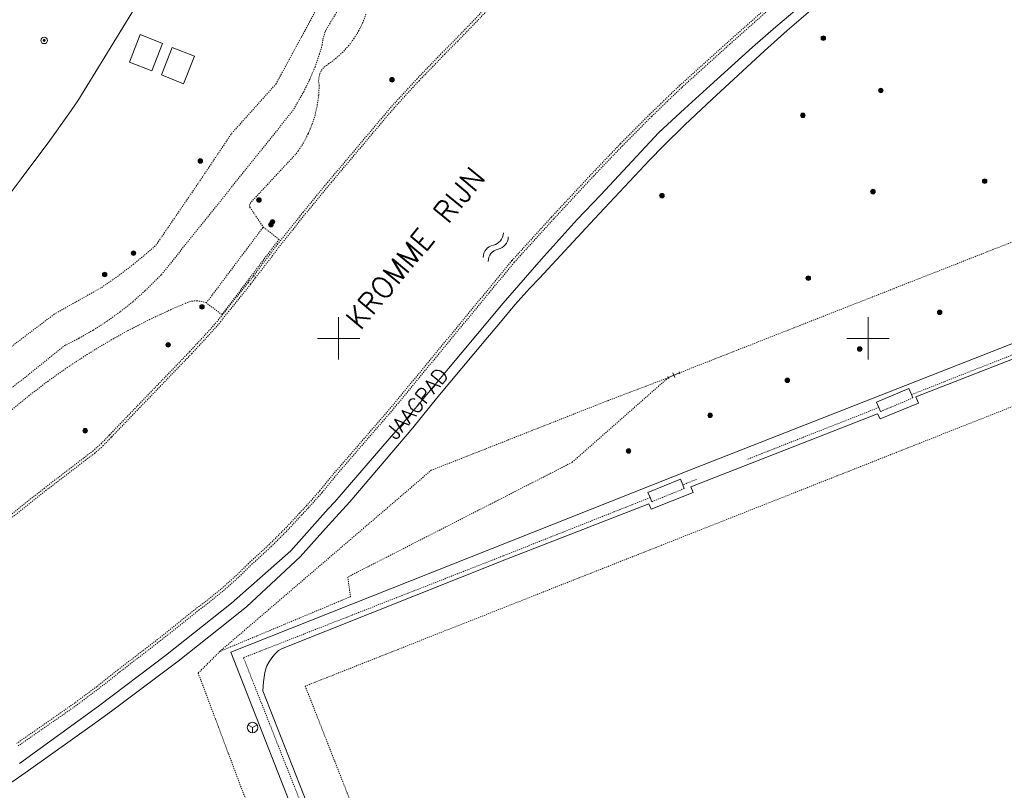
# Model space of a CAD drawing. Header units: millimetres. Extents: x 135944 to 142000, y 454200 to 456692.
# Tile 198 of 220: x 138570 to 138663, y 454357 to 454430. Entities that reach past the tile are written whole.
import ezdxf
from ezdxf.enums import TextEntityAlignment as Align

# ---------------------------------------------------------------- set-up
doc = ezdxf.new("R2010")
doc.units = ezdxf.units.MM
for name, pattern in [('TotaalGBKN2013X$0$DASHDOT', [1, 0.5, -0.25, 0, -0.25]), ('TotaalGBKN2013X$0$DASHED', [0.75, 0.5, -0.25]), ('TotaalGBKN2013X$0$DOT', [0.25, 0, -0.25]), ('TotaalGBKN2013X$0$HIDDEN', [0.375, 0.25, -0.125])]:
    doc.linetypes.add(name, pattern=pattern)
doc.layers.get('0').update_dxf_attribs({"color": 251})
doc.layers.add('TotaalGBKN2013X$0$1', color=251, linetype='Continuous')
doc.styles.add('TotaalGBKN2013X$0$TXT', font='txt.shx')

# ---------------------------------------------------------------- blocks, each defined once
blk = doc.blocks.new('TotaalGBKN2013X$0$A$C51EB4CD3')
at = {"linetype": 'TotaalGBKN2013X$0$DOT', "lineweight": 0}
for p, q in [((138594086, 454424034), (138603864, 454442082)), ((138598737, 454429002), (138604748, 454439107)), ((138598524, 454428258), (138598737, 454429002)), ((138598451, 454427714), (138598524, 454428258)), ((138598207, 454426879), (138598451, 454427714)), ((138597781, 454425657), (138598207, 454426879)), ((138597280, 454424463), (138597781, 454425657)), ((138596706, 454423303), (138597280, 454424463)), ((138589900, 454419361), (138594086, 454424034)), ((138595675, 454421506), (138596706, 454423303)), ((138583277, 454406032), (138595675, 454421506)), ((138586567, 454414387), (138589900, 454419361)), ((138582754, 454408802), (138586567, 454414387)), ((138582005, 454408137), (138582754, 454408802)), ((138580596, 454406969), (138582005, 454408137)), ((138579137, 454405863), (138580596, 454406969)), ((138577632, 454404823), (138579137, 454405863)), ((138581749, 454404519), (138583277, 454406032)), ((138573143, 454402284), (138577632, 454404823)), ((138580599, 454403494), (138581749, 454404519)), ((138579398, 454402531), (138580599, 454403494)), ((138566373, 454397163), (138573143, 454402284)), ((138578148, 454401630), (138579398, 454402531)), ((138576853, 454400796), (138578148, 454401630)), ((138574143, 454399335), (138575517, 454400030)), ((138575517, 454400030), (138576853, 454400796)), ((138568633, 454394915), (138574143, 454399335)), ((138631141, 454396301), (138632191, 454396751)), ((138654228, 454394381), (138651177, 454393091)), ((138632643, 454385824), (138629572, 454384574))]:
    blk.add_line(p, q, dxfattribs=at)
at = {"linetype": 'Continuous', "lineweight": 0}
for p, q in [((138575374, 454422448), (138583572, 454435783)), ((138641295, 454429442), (138643095, 454430958)), ((138644564, 454430965), (138642367, 454429093)), ((138639074, 454427511), (138641295, 454429442)), ((138642367, 454429093), (138640224, 454427161)), ((138580257, 454426104), (138581270, 454428696)), ((138581270, 454428696), (138583376, 454427872)), ((138583376, 454427872), (138582363, 454425281)), ((138583270, 454424898), (138584301, 454427498)), ((138584301, 454427498), (138586400, 454426665)), ((138635072, 454423906), (138639074, 454427511)), ((138640224, 454427161), (138635246, 454422555)), ((138582363, 454425281), (138580257, 454426104)), ((138586400, 454426665), (138585369, 454424065)), ((138585369, 454424065), (138583270, 454424898)), ((138632648, 454421689), (138635072, 454423906)), ((138574538, 454421227), (138575374, 454422448)), ((138635246, 454422555), (138634741, 454422100)), ((138630246, 454419448), (138632648, 454421689)), ((138634741, 454422100), (138632679, 454420179)), ((138572727, 454418685), (138574538, 454421227)), ((138632679, 454420179), (138630673, 454418200)), ((138570018, 454415080), (138572727, 454418685)), ((138624752, 454413559), (138630246, 454419448)), ((138630673, 454418200), (138629359, 454416839)), ((138629359, 454416839), (138624172, 454411295)), ((138566184, 454409975), (138570018, 454415080)), ((138622531, 454411224), (138624752, 454413559)), ((138624172, 454411295), (138618958, 454405682)), ((138619116, 454407472), (138622531, 454411224)), ((138633401, 454387661), (138692981, 454411061)), ((138615538, 454403347), (138619116, 454407472)), ((138654521, 454394481), (138688871, 454407871)), ((138618958, 454405682), (138618061, 454404741)), ((138618061, 454404741), (138616649, 454403165)), ((138610380, 454397173), (138615538, 454403347)), ((138616649, 454403165), (138615298, 454401537)), ((138600000, 454400000), (138600000, 454402000)), ((138650000, 454400000), (138650000, 454402000)), ((138615298, 454401537), (138613889, 454399909)), ((138598000, 454400000), (138600000, 454400000)), ((138600000, 454400000), (138602000, 454400000)), ((138600000, 454398000), (138600000, 454400000)), ((138648000, 454400000), (138650000, 454400000)), ((138650000, 454400000), (138652000, 454400000)), ((138650000, 454398000), (138650000, 454400000)), ((138613889, 454399909), (138609379, 454394475)), ((138610380, 454397173), (138606276, 454392255)), ((138631096, 454396406), (138631186, 454396196)), ((138632191, 454396751), (138631141, 454396301)), ((138631576, 454396736), (138631756, 454396317)), ((138632146, 454396856), (138632236, 454396646)), ((138609379, 454394475), (138607025, 454391568)), ((138650801, 454393981), (138653851, 454395271)), ((138653851, 454395271), (138654096, 454394693)), ((138654096, 454394693), (138654228, 454394381)), ((138654751, 454393891), (138654521, 454394481)), ((138651014, 454393477), (138650801, 454393981)), ((138651014, 454393477), (138651177, 454393091)), ((138651131, 454392411), (138654751, 454393891)), ((138633271, 454385991), (138650891, 454392891)), ((138650891, 454392891), (138651131, 454392411)), ((138607025, 454391568), (138601058, 454384561)), ((138606276, 454392255), (138604774, 454390513)), ((138599653, 454384577), (138604774, 454390513)), ((138589821, 454370361), (138633401, 454387661)), ((138629211, 454385461), (138632281, 454386711)), ((138632281, 454386711), (138632503, 454386167)), ((138632503, 454386167), (138632643, 454385824)), ((138633471, 454385431), (138633271, 454385991)), ((138629412, 454384966), (138629211, 454385461)), ((138629531, 454383861), (138633471, 454385431)), ((138599018, 454383889), (138599653, 454384577)), ((138601058, 454384561), (138599033, 454382359)), ((138615711, 454379071), (138629291, 454384361)), ((138629291, 454384361), (138629531, 454383861)), ((138629412, 454384966), (138629572, 454384574)), ((138595477, 454379939), (138599018, 454383889)), ((138599033, 454382359), (138596367, 454379357)), ((138589904, 454375001), (138595477, 454379939)), ((138596367, 454379357), (138591347, 454374691)), ((138594602, 454370684), (138615711, 454379071)), ((138583672, 454370061), (138589904, 454375001)), ((138591347, 454374691), (138589579, 454373257)), ((138589579, 454373257), (138584866, 454369520)), ((138604316, 454333357), (138589821, 454370361)), ((138593964, 454370144), (138594342, 454370508)), ((138594342, 454370508), (138594602, 454370684)), ((138577333, 454365258), (138583672, 454370061)), ((138584866, 454369520), (138578559, 454364794)), ((138593227, 454369062), (138593438, 454369443)), ((138593438, 454369443), (138593701, 454369821)), ((138593701, 454369821), (138593964, 454370144)), ((138592918, 454367572), (138593031, 454368431)), ((138593031, 454368431), (138593121, 454368800)), ((138593121, 454368800), (138593227, 454369062)), ((138592841, 454366711), (138592918, 454367572)), ((138611351, 454319571), (138592841, 454366711)), ((138569861, 454359853), (138577333, 454365258)), ((138578559, 454364794), (138576728, 454363458)), ((138576728, 454363458), (138570737, 454359186)), ((138591880, 454363240), (138591447, 454363490)), ((138591880, 454363240), (138592313, 454363490)), ((138591880, 454363240), (138591880, 454362740)), ((138570737, 454359186), (138568218, 454357427))]:
    blk.add_line(p, q, dxfattribs=at)
at = {"linetype": 'TotaalGBKN2013X$0$DASHED', "lineweight": 0}
for p, q in [((138641528, 454432227), (138636766, 454428000)), ((138641548, 454431884), (138636947, 454427801)), ((138611052, 454428268), (138613816, 454431143)), ((138611245, 454428080), (138614032, 454430977)), ((138609786, 454426999), (138611052, 454428268)), ((138610024, 454426855), (138611245, 454428080)), ((138636766, 454428000), (138632193, 454423880)), ((138607378, 454424497), (138609786, 454426999)), ((138636947, 454427801), (138632376, 454423682)), ((138607599, 454424338), (138610024, 454426855)), ((138605028, 454421941), (138607378, 454424497)), ((138605233, 454421766), (138607599, 454424338)), ((138632193, 454423880), (138629368, 454421156)), ((138632376, 454423682), (138629551, 454420957)), ((138599109, 454414915), (138605028, 454421941)), ((138599316, 454414742), (138605233, 454421766)), ((138629368, 454421156), (138626600, 454418375)), ((138629551, 454420957), (138626782, 454418174)), ((138626600, 454418375), (138623850, 454415496)), ((138626782, 454418174), (138624070, 454415336)), ((138596649, 454411929), (138599109, 454414915)), ((138623850, 454415496), (138620089, 454411444)), ((138624070, 454415336), (138620290, 454411265)), ((138596860, 454411761), (138599316, 454414742)), ((138594238, 454408904), (138596649, 454411929)), ((138594453, 454408741), (138596860, 454411761)), ((138620089, 454411444), (138616372, 454407353)), ((138620290, 454411265), (138616578, 454407178)), ((138593477, 454407882), (138594238, 454408904)), ((138593741, 454407785), (138594453, 454408741)), ((138591970, 454405927), (138593477, 454407882)), ((138592166, 454405741), (138593741, 454407785)), ((138616372, 454407353), (138604917, 454393444)), ((138616578, 454407178), (138605124, 454393270)), ((138591461, 454405267), (138591970, 454405927)), ((138591699, 454405134), (138592166, 454405741)), ((138589383, 454402701), (138591461, 454405267)), ((138589594, 454402532), (138591699, 454405134)), ((138588638, 454401731), (138589383, 454402701)), ((138588843, 454401555), (138589594, 454402532)), ((138587837, 454400806), (138588638, 454401731)), ((138588036, 454400623), (138588843, 454401555)), ((138585949, 454398765), (138587837, 454400806)), ((138586145, 454398579), (138588036, 454400623)), ((138578387, 454390903), (138585949, 454398765)), ((138578584, 454390717), (138586145, 454398579)), ((138604917, 454393444), (138599434, 454387097)), ((138605124, 454393270), (138599640, 454386922)), ((138577576, 454390055), (138578306, 454390811)), ((138578306, 454390811), (138578387, 454390903)), ((138578498, 454390620), (138578584, 454390717)), ((138576790, 454389357), (138577576, 454390055)), ((138576960, 454389146), (138577756, 454389854)), ((138577756, 454389854), (138578498, 454390620)), ((138575954, 454388720), (138576790, 454389357)), ((138576112, 454388500), (138576960, 454389146)), ((138572192, 454385840), (138575954, 454388720)), ((138572358, 454385627), (138576112, 454388500)), ((138599434, 454387097), (138598228, 454385616)), ((138599640, 454386922), (138598420, 454385426)), ((138566348, 454381197), (138572192, 454385840)), ((138566520, 454380989), (138572358, 454385627)), ((138598228, 454385616), (138596961, 454384187)), ((138598420, 454385426), (138597140, 454383982)), ((138596961, 454384187), (138596299, 454383485)), ((138596299, 454383485), (138594925, 454382002)), ((138596498, 454383302), (138595117, 454381812)), ((138597140, 454383982), (138596498, 454383302)), ((138594925, 454382002), (138593493, 454380574)), ((138595117, 454381812), (138593678, 454380378)), ((138593493, 454380574), (138592006, 454379204)), ((138593678, 454380378), (138592184, 454379002)), ((138591656, 454378897), (138590374, 454377642)), ((138591841, 454378701), (138590562, 454377447)), ((138592006, 454379204), (138591656, 454378897)), ((138592184, 454379002), (138591841, 454378701)), ((138590374, 454377642), (138589038, 454376446)), ((138590562, 454377447), (138589227, 454376251)), ((138589038, 454376446), (138587650, 454375310)), ((138589227, 454376251), (138587841, 454375116)), ((138587650, 454375310), (138586670, 454374568)), ((138587841, 454375116), (138586835, 454374354)), ((138586670, 454374568), (138582752, 454371447)), ((138586835, 454374354), (138582918, 454371234)), ((138582752, 454371447), (138579147, 454368687)), ((138582918, 454371234), (138579314, 454368475)), ((138579147, 454368687), (138577151, 454367101)), ((138579314, 454368475), (138577307, 454366881)), ((138577151, 454367101), (138575106, 454365579)), ((138577307, 454366881), (138575252, 454365351)), ((138575106, 454365579), (138573608, 454364525)), ((138575252, 454365351), (138573761, 454364302)), ((138573608, 454364525), (138569608, 454361746)), ((138573761, 454364302), (138569762, 454361524))]:
    blk.add_line(p, q, dxfattribs=at)
at = {"linetype": 'TotaalGBKN2013X$0$HIDDEN', "lineweight": 0}
for p, q in [((138602580, 454430632), (138602283, 454429837)), ((138602283, 454429837), (138601913, 454429075)), ((138601913, 454429075), (138601472, 454428350)), ((138601472, 454428350), (138600965, 454427670)), ((138600397, 454427041), (138599772, 454426469)), ((138600965, 454427670), (138600397, 454427041)), ((138599772, 454426469), (138599095, 454425958)), ((138598229, 454424998), (138598401, 454425330)), ((138598401, 454425330), (138598640, 454425619)), ((138598640, 454425619), (138598935, 454425850)), ((138598935, 454425850), (138598944, 454425856)), ((138599095, 454425958), (138598944, 454425856)), ((138598112, 454424262), (138598131, 454424636)), ((138598172, 454423892), (138598112, 454424262)), ((138598131, 454424636), (138598229, 454424998)), ((138598172, 454423892), (138598119, 454422950)), ((138598119, 454422950), (138597987, 454422016)), ((138597987, 454422016), (138597776, 454421097)), ((138597776, 454421097), (138597488, 454420198)), ((138597488, 454420198), (138597125, 454419327)), ((138597125, 454419327), (138596689, 454418491)), ((138596184, 454417694), (138596063, 454417522)), ((138596689, 454418491), (138596184, 454417694)), ((138596063, 454417522), (138591705, 454412841)), ((138591603, 454412571), (138591650, 454412756)), ((138591634, 454412382), (138591603, 454412571)), ((138591634, 454412382), (138592886, 454410519)), ((138591650, 454412756), (138591705, 454412841)), ((138587510, 454403354), (138592886, 454410519)), ((138592886, 454410519), (138594377, 454409360)), ((138594377, 454409360), (138588995, 454402251)), ((138690081, 454404029), (138596851, 454367159)), ((138584145, 454402717), (138585425, 454403274)), ((138585797, 454403433), (138585425, 454403274)), ((138586223, 454403532), (138585797, 454403433)), ((138586661, 454403551), (138586223, 454403532)), ((138587094, 454403492), (138586661, 454403551)), ((138587510, 454403354), (138587094, 454403492)), ((138588995, 454402251), (138587510, 454403354)), ((138582113, 454401763), (138584145, 454402717)), ((138580117, 454400737), (138582113, 454401763)), ((138578158, 454399640), (138580117, 454400737)), ((138576240, 454398474), (138578158, 454399640)), ((138574364, 454397241), (138576240, 454398474)), ((138572534, 454395942), (138574364, 454397241)), ((138631141, 454396301), (138622041, 454388291)), ((138570751, 454394578), (138572534, 454395942)), ((138569018, 454393151), (138570751, 454394578)), ((138622041, 454388291), (138600871, 454377461)), ((138600871, 454377461), (138601121, 454375601)), ((138601121, 454375601), (138588801, 454370441)), ((138596851, 454367159), (138620211, 454307601))]:
    blk.add_line(p, q, dxfattribs=at)
at = {"linetype": 'TotaalGBKN2013X$0$DASHDOT', "lineweight": 0}
for p, q in [((138672451, 454412591), (138632191, 454396751)), ((138654096, 454394693), (138692561, 454409861)), ((138591970, 454405927), (138592166, 454405741)), ((138625421, 454394121), (138631141, 454396301)), ((138608741, 454387541), (138625421, 454394121)), ((138651014, 454393477), (138638541, 454388559)), ((138588801, 454370441), (138608741, 454387541)), ((138633796, 454386690), (138632503, 454386167)), ((138629412, 454384966), (138615541, 454379461)), ((138615541, 454379461), (138591021, 454369841)), ((138588801, 454370441), (138586745, 454368390)), ((138591021, 454369841), (138611641, 454317611)), ((138586745, 454368390), (138599214, 454335199))]:
    blk.add_line(p, q, dxfattribs=at)
at = {"linetype": 'Continuous', "lineweight": 0}
for centre, radius in [((138572209, 454428156), 310), ((138572209, 454428156), 95), ((138572209, 454428156), 35), ((138572209, 454428156), 22.4), ((138645772, 454428368), 215), ((138645772, 454428368), 155), ((138645772, 454428368), 95), ((138645772, 454428368), 35), ((138605045, 454424437), 215), ((138605045, 454424437), 155), ((138605045, 454424437), 95), ((138605045, 454424437), 35), ((138651196, 454423426), 215), ((138651196, 454423426), 155), ((138651196, 454423426), 95), ((138651196, 454423426), 35), ((138643836, 454421077), 215), ((138643836, 454421077), 155), ((138643836, 454421077), 95), ((138643836, 454421077), 35), ((138586950, 454416763), 215), ((138586950, 454416763), 155), ((138586950, 454416763), 95), ((138586950, 454416763), 35), ((138661006, 454414853), 215), ((138661006, 454414853), 155), ((138661006, 454414853), 95), ((138661006, 454414853), 35), ((138650452, 454413871), 215), ((138650452, 454413871), 155), ((138650452, 454413871), 95), ((138650452, 454413871), 35), ((138592478, 454413074), 215), ((138592478, 454413074), 155), ((138592478, 454413074), 95), ((138592478, 454413074), 35), ((138630531, 454413485), 215), ((138630531, 454413485), 155), ((138630531, 454413485), 95), ((138630531, 454413485), 35), ((138593758, 454411010), 215), ((138593758, 454411010), 155), ((138593758, 454411010), 95), ((138593614, 454410752), 215), ((138593614, 454410752), 155), ((138593614, 454410752), 95), ((138593614, 454410752), 35), ((138593758, 454411010), 35), ((138580634, 454408061), 215), ((138580634, 454408061), 155), ((138580634, 454408061), 95), ((138580634, 454408061), 35), ((138577919, 454406039), 215), ((138577919, 454406039), 155), ((138577919, 454406039), 95), ((138577919, 454406039), 35), ((138644348, 454405694), 215), ((138644348, 454405694), 155), ((138644348, 454405694), 95), ((138644348, 454405694), 35), ((138587109, 454402988), 215), ((138587109, 454402988), 155), ((138587109, 454402988), 95), ((138587109, 454402988), 35), ((138656761, 454402462), 215), ((138656761, 454402462), 155), ((138656761, 454402462), 95), ((138656761, 454402462), 35), ((138583911, 454399399), 215), ((138583911, 454399399), 155), ((138583911, 454399399), 95), ((138583911, 454399399), 35), ((138649211, 454399002), 215), ((138649211, 454399002), 155), ((138649211, 454399002), 95), ((138649211, 454399002), 35), ((138642371, 454396042), 215), ((138642371, 454396042), 155), ((138642371, 454396042), 95), ((138642371, 454396042), 35), ((138635081, 454392732), 215), ((138635081, 454392732), 155), ((138635081, 454392732), 95), ((138635081, 454392732), 35), ((138576074, 454391279), 215), ((138576074, 454391279), 155), ((138576074, 454391279), 95), ((138576074, 454391279), 35), ((138627381, 454389372), 215), ((138627381, 454389372), 155), ((138627381, 454389372), 95), ((138627381, 454389372), 35), ((138591880, 454363240), 500)]:
    blk.add_circle(centre, radius, dxfattribs=at)
for centre, radius, start, end in [((138614323, 454410021), 1240, 283.57254, 357.32658), ((138614787, 454409640), 1240, 283.57254, 357.32658), ((138614838, 454407663), 1174, 100.99011, 180.82258), ((138615302, 454407282), 1174, 100.99011, 180.82258)]:
    blk.add_arc(centre, radius, start, end, dxfattribs=at)
at = {"linetype": 'Continuous', "lineweight": 0, "style": 'TotaalGBKN2013X$0$TXT'}
blk.add_text('KROMME RIJN', height=2000, rotation=50.45427, dxfattribs=at).set_placement((138600484, 454401953), align=Align.TOP_LEFT)
blk.add_text('JAAGPAD', height=1400, rotation=50.56233, dxfattribs=at).set_placement((138607937, 454393405), align=Align.CENTER)

msp = doc.modelspace()

# ---------------------------------------------------------------- block references
at = {"layer": 'TotaalGBKN2013X$0$1', "xscale": 0.0009999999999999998, "yscale": 0.0009999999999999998, "zscale": 0.0009999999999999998}
msp.add_blockref('TotaalGBKN2013X$0$A$C51EB4CD3', (0, 0), dxfattribs=at)

doc.saveas('drawing.dxf')
